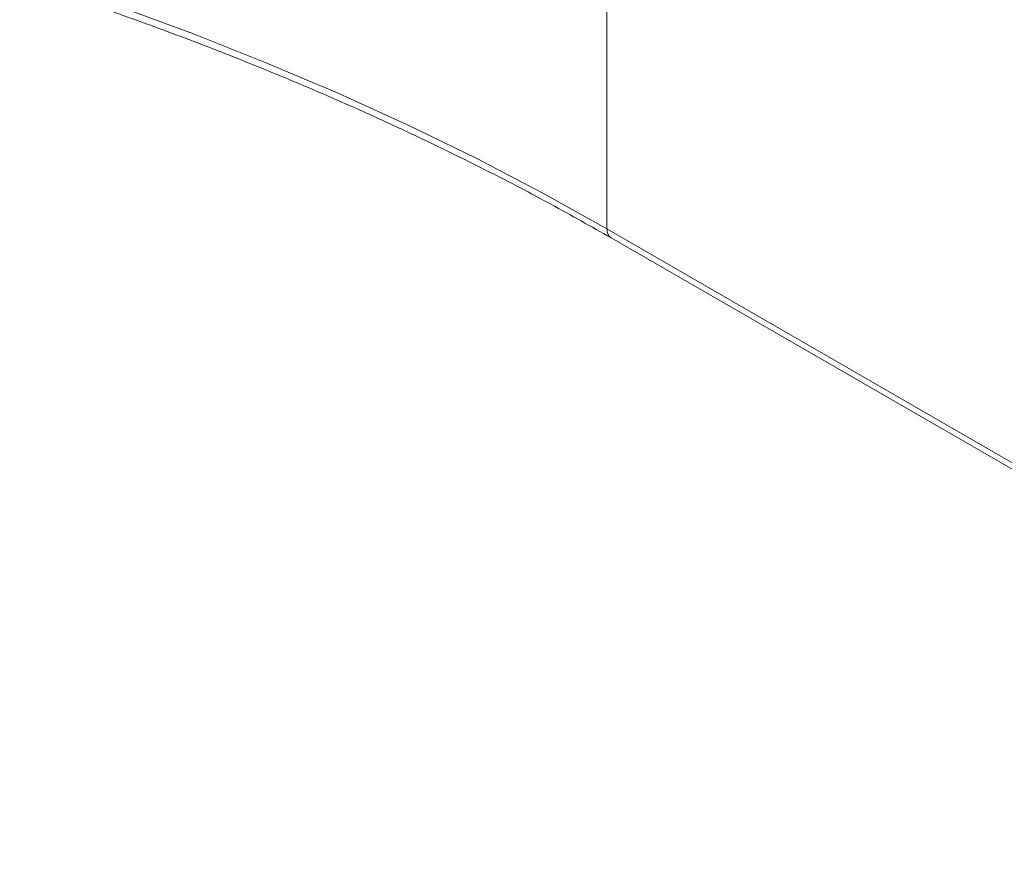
# Model space of a CAD drawing. Header units: millimetres. Extents: x -6 to 3617, y -5324 to -345.
# Tile 11 of 43: x 1199 to 1319, y -4648 to -4544. Entities that reach past the tile are written whole.
import ezdxf

# ---------------------------------------------------------------- set-up
doc = ezdxf.new("R2010")
doc.units = ezdxf.units.MM

msp = doc.modelspace()

# ---------------------------------------------------------------- linework, layer by layer
at = {"color": 7, "linetype": 'Continuous', "lineweight": 15}
for p, q in [((1270.67, -4503.52), (1270.67, -4569.12)), ((1270.67, -4569.12), (1405.02, -4646.68)), ((1271.17, -4570.22), (1405.52, -4647.78))]:
    msp.add_line(p, q, dxfattribs=at)
at = {"color": 7, "linetype": 'Continuous', "lineweight": 15, "flags": 128}
msp.add_lwpolyline([(1270.67, -4569.12), (1262.87, -4564.76), (1254.81, -4560.56), (1246.52, -4556.51), (1237.99, -4552.62), (1229.25, -4548.91), (1220.29, -4545.36), (1211.14, -4541.98), (1201.79, -4538.79), (1192.27, -4535.77)], dxfattribs=at)
at = {"color": 8, "linetype": 'Continuous', "lineweight": 15}
msp.add_arc((1271.82, -4569.27), 1.15, 172.7447, 235.9382, dxfattribs=at)
at = {"color": 7, "linetype": 'Continuous', "lineweight": 15}
msp.add_open_spline([(810.56, -4570.22), (811.82, -4569.5), (815.47, -4567.42), (821.68, -4564.06), (829.25, -4560.2), (837.04, -4556.48), (845.03, -4552.9), (853.2, -4549.47), (861.56, -4546.18), (870.1, -4543.04), (878.8, -4540.06), (887.65, -4537.23), (896.66, -4534.57), (905.81, -4532.06), (915.09, -4529.73), (924.49, -4527.55), (934.01, -4525.55), (943.63, -4523.72), (953.34, -4522.06), (963.15, -4520.58), (973.02, -4519.28), (982.97, -4518.15), (992.96, -4517.2), (1003.01, -4516.43), (1013.09, -4515.84), (1023.2, -4515.43), (1033.33, -4515.21), (1043.47, -4515.16), (1053.6, -4515.3), (1063.72, -4515.62), (1073.82, -4516.12), (1083.88, -4516.8), (1093.91, -4517.66), (1103.88, -4518.7), (1113.79, -4519.92), (1123.63, -4521.32), (1133.39, -4522.89), (1143.05, -4524.64), (1152.62, -4526.56), (1162.08, -4528.65), (1171.42, -4530.91), (1180.64, -4533.33), (1189.71, -4535.92), (1198.65, -4538.67), (1207.42, -4541.57), (1216.04, -4544.64), (1224.48, -4547.85), (1232.75, -4551.22), (1240.83, -4554.73), (1248.71, -4558.38), (1256.39, -4562.17), (1263.91, -4566.1), (1268.74, -4568.84), (1271.17, -4570.22)], degree=3, knots=[0, 0, 0, 0, 0.0104, 0.030175, 0.049952, 0.06973, 0.089509, 0.109288, 0.129069, 0.148851, 0.168634, 0.188418, 0.208204, 0.22799, 0.247778, 0.267566, 0.287356, 0.307146, 0.326937, 0.346729, 0.366522, 0.386315, 0.406108, 0.425902, 0.445697, 0.465491, 0.485286, 0.505081, 0.524876, 0.544671, 0.564466, 0.58426, 0.604054, 0.623848, 0.643641, 0.663434, 0.683226, 0.703017, 0.722807, 0.742597, 0.762386, 0.782173, 0.80196, 0.821745, 0.841529, 0.861312, 0.881093, 0.900874, 0.920653, 0.94043, 0.960207, 0.979982, 1, 1, 1, 1], dxfattribs=at)

doc.saveas('drawing.dxf')
